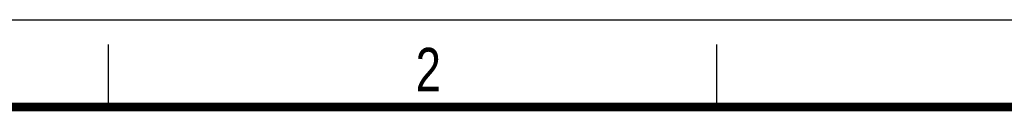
# Model space of a CAD drawing. Header units: millimetres. Extents: x 0 to 210, y 0 to 297.
# Tile 40 of 43: x 49 to 128, y 290 to 297. Entities that reach past the tile are written whole.
import ezdxf

# ---------------------------------------------------------------- set-up
doc = ezdxf.new("R2010")
doc.units = ezdxf.units.MM
doc.header["$LTSCALE"] = 19.36
doc.layers.get('0').update_dxf_attribs({"linetype": 'CONTINUOUS'})
doc.styles.add('TEXTSTYLE_2', font='txt', dxfattribs={"width": 0.75})

msp = doc.modelspace()

# ---------------------------------------------------------------- linework, layer by layer
at = {"color": 2, "linetype": 'CONTINUOUS'}
for p, q in [((0, 297), (210, 297)), ((56, 290), (56, 295)), ((105, 290), (105, 295))]:
    msp.add_line(p, q, dxfattribs=at)
at = {"color": 7, "linetype": 'CONTINUOUS', "const_width": 0.7}
msp.add_lwpolyline([(7, 290), (203, 290)], dxfattribs=at)

# ---------------------------------------------------------------- texts
at = {"color": 5, "linetype": 'CONTINUOUS', "style": 'TEXTSTYLE_2', "width": 0.785714}
msp.add_text('2', height=3.5, dxfattribs=at).set_placement((80.731379, 291.239583))

doc.saveas('drawing.dxf')
